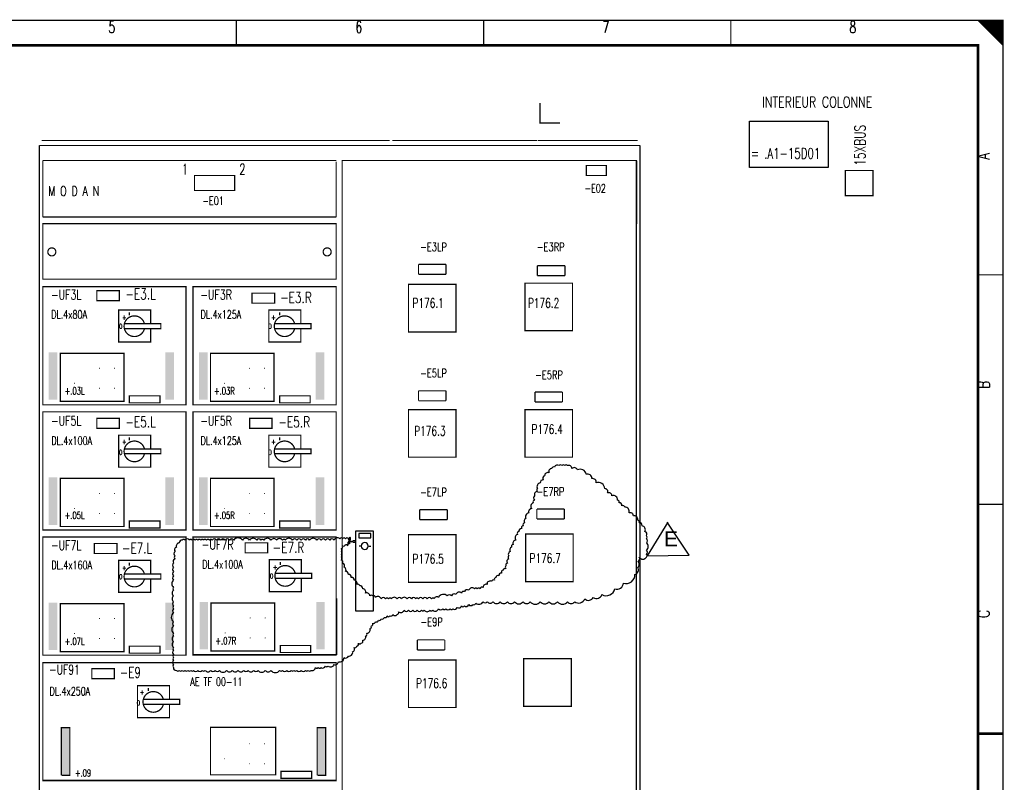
# Model space of a CAD drawing. Header units: centimetres. Extents: x 0 to 491, y -1040 to 69.
# Tile 52 of 181: x 121 to 141, y -667 to -651. Entities that reach past the tile are written whole.
import ezdxf
from ezdxf.enums import TextEntityAlignment as Align

# ---------------------------------------------------------------- set-up
doc = ezdxf.new("R2010")
doc.units = ezdxf.units.CM
doc.header["$MEASUREMENT"] = 0
doc.linetypes.add('GESTRICHELT', pattern=[3.75, 3, -0.75])
doc.layers.get('0').update_dxf_attribs({"color": 9, "linetype": 'CONTINUOUS'})
doc.layers.add('1', color=7, linetype='CONTINUOUS')
doc.styles.get("Standard").update_dxf_attribs({"font": 'romans.shx', "bigfont": 'TXT.shx'})

msp = doc.modelspace()

# ---------------------------------------------------------------- linework, layer by layer
at = {"linetype": 'Continuous'}
for p, q in [((133.804, -661.522), (133.39, -662.197)), ((134.233, -662.181), (133.788, -661.522)), ((133.39, -662.197), (134.233, -662.181))]:
    msp.add_line(p, q, dxfattribs=at)
at = {"color": 0, "const_width": 0.025, "flags": 128}
for points in [[(100, -665.75), (100, -651.5), (140.5, -651.5), (140.5, -680), (100, -680), (100, -665.75)], [(140, -651.5), (140.5, -652), (140.475, -651.975), (140.475, -651.5), (140.45, -651.5), (140.45, -651.95), (140.425, -651.925), (140.425, -651.5), (140.4, -651.5), (140.4, -651.9), (140.375, -651.875), (140.375, -651.5), (140.35, -651.5), (140.35, -651.85), (140.325, -651.825)], [(140.15, -651.65), (140.15, -651.5), (140.125, -651.5), (140.125, -651.625), (140.1, -651.6), (140.1, -651.5), (140.075, -651.5), (140.075, -651.575), (140.05, -651.55), (140.05, -651.5), (140.025, -651.5), (140.025, -651.525)], [(140.325, -651.825), (140.325, -651.5), (140.3, -651.5), (140.3, -651.8), (140.275, -651.775), (140.275, -651.5), (140.25, -651.5), (140.25, -651.75), (140.225, -651.725), (140.225, -651.5), (140.2, -651.5), (140.2, -651.7), (140.175, -651.675), (140.175, -651.5), (140.15, -651.5)]]:
    msp.add_lwpolyline(points, dxfattribs=at)
at = {"color": 0, "flags": 128}
for points, const_width in [([(100, -651.5), (140.5, -651.5), (140.5, -680), (100, -680)], 0.025), ([(100.5, -652), (140, -652), (140, -679.5), (100.5, -679.5)], 0.05), ([(100.5, -652), (140, -652), (140, -679.5), (100.5, -679.5)], 0.025), ([(137.35, -654.5), (137.9, -654.5), (137.9, -655), (137.35, -655)], 0.025), ([(128.625, -656.775), (129.575, -656.775), (129.575, -657.725), (128.625, -657.725)], 0.025), ([(130.95, -656.75), (131.9, -656.75), (131.9, -657.7), (130.95, -657.7)], 0.025), ([(122.4, -656.9), (122.85, -656.9), (122.85, -657.1), (122.4, -657.1)], 0.025), ([(125.5, -656.95), (125.95, -656.95), (125.95, -657.15), (125.5, -657.15)], 0.025), ([(128.625, -659.275), (129.575, -659.275), (129.575, -660.225), (128.625, -660.225)], 0.025), ([(130.95, -659.275), (131.9, -659.275), (131.9, -660.225), (130.95, -660.225)], 0.025), ([(122.4, -659.45), (122.85, -659.45), (122.85, -659.65), (122.4, -659.65)], 0.025), ([(125.45, -659.45), (125.9, -659.45), (125.9, -659.65), (125.45, -659.65)], 0.025), ([(128.625, -661.775), (129.575, -661.775), (129.575, -662.725), (128.625, -662.725)], 0.025), ([(130.963, -661.762), (131.913, -661.762), (131.913, -662.712), (130.963, -662.712)], 0.025), ([(122.35, -661.95), (122.8, -661.95), (122.8, -662.15), (122.35, -662.15)], 0.025), ([(124.32, -661.82), (127.18, -661.82), (127.18, -664.18), (124.32, -664.18)], 0.025), ([(125.362, -661.937), (125.812, -661.937), (125.812, -662.137), (125.362, -662.137)], 0.025), ([(128.625, -664.275), (129.575, -664.275), (129.575, -665.225), (128.625, -665.225)], 0.025), ([(122.3, -664.45), (122.75, -664.45), (122.75, -664.65), (122.3, -664.65)], 0.025)]:
    msp.add_lwpolyline(points, close=True, dxfattribs=dict(at, const_width=const_width))
at = {"color": 0}
for points, const_width in [([(125.188, -651.5), (125.188, -652)], 0.025), ([(130.125, -651.5), (130.125, -652)], 0.025), ([(135.062, -651.5), (135.062, -652)], 0.025), ([(140.5, -656.583), (140, -656.583)], 0.025), ([(140.5, -661.167), (140, -661.167)], 0.025), ([(140, -665.75), (140.5, -665.75)], 0.05), ([(140.5, -665.75), (140, -665.75)], 0.025)]:
    msp.add_lwpolyline(points, dxfattribs=dict(at, const_width=const_width))
at = {"linetype": 'Continuous'}
msp.add_lwpolyline([(127.423, -661.854, 0.520567), (127.366, -661.854, 0.520567), (127.309, -661.854, 0.520567), (127.251, -661.854, 0.520567), (127.137, -661.882, 0.520567), (127.051, -661.882, 0.520567), (126.965, -661.882, 0.520567), (126.879, -661.882, 0.520567), (126.794, -661.882, 0.520567), (126.65, -661.882, 0.520567), (126.565, -661.882, 0.520567), (126.479, -661.882, 0.520567), (126.393, -661.882, 0.520567), (126.307, -661.882, 0.520567), (126.164, -661.882, 0.520567), (126.107, -661.882, 0.520567), (125.992, -661.882, 0.520567), (125.878, -661.882, 0.520567), (125.735, -661.882, 0.520567), (125.678, -661.882, 0.520567), (125.592, -661.882, 0.520567), (125.449, -661.882, 0.520567), (125.306, -661.882, 0.520567), (125.134, -661.882, 0.520567), (125.048, -661.882, 0.520567), (124.962, -661.882, 0.520567), (124.876, -661.882, 0.520567), (124.791, -661.882, 0.520567), (124.705, -661.882, 0.520567), (124.648, -661.882, 0.520567), (124.59, -661.882, 0.520567), (124.533, -661.882, 0.520567), (124.476, -661.882, 0.520567), (124.419, -661.882, 0.520567), (124.361, -661.882, 0.520567), (124.304, -661.882, 0.520567), (124.247, -661.882, 0.520567), (124.161, -661.882, 0.520567), (124.104, -661.882, 0.520567), (124.047, -661.939, 0.520567), (123.989, -662.025, 0.520567), (123.961, -662.111, 0.520567), (123.961, -662.197, 0.520567), (123.961, -662.254, 0.520567), (123.932, -662.34, 0.520567), (123.932, -662.425, 0.520567), (123.932, -662.511, 0.520567), (123.932, -662.597, 0.520567), (123.932, -662.683, 0.520567), (123.932, -662.826, 0.520567), (123.932, -662.883, 0.520567), (123.932, -662.997, 0.520567), (123.932, -663.112, 0.520567), (123.932, -663.197, 0.520567), (123.932, -663.255, 0.520567), (123.932, -663.34, 0.520567), (123.932, -663.512, 0.520567), (123.932, -663.598, 0.520567), (123.932, -663.741, 0.520567), (123.932, -663.798, 0.520567), (123.932, -663.912, 0.520567), (123.932, -664.026, 0.520567), (123.932, -664.084, 0.520567), (123.932, -664.169, 0.520567), (123.932, -664.227, 0.520567), (123.932, -664.284, 0.520567), (123.932, -664.37, 0.520567), (123.932, -664.427, 0.520567), (123.989, -664.484, 0.520567), (124.047, -664.484, 0.520567), (124.104, -664.484, 0.520567), (124.161, -664.484, 0.520567), (124.218, -664.484, 0.520567), (124.276, -664.484, 0.520567), (124.333, -664.484, 0.520567), (124.419, -664.484, 0.520567), (124.504, -664.484, 0.520567), (124.562, -664.484, 0.520567), (124.676, -664.484, 0.520567), (124.762, -664.484, 0.520567), (124.848, -664.484, 0.520567), (124.991, -664.484, 0.520567), (125.105, -664.484, 0.520567), (125.22, -664.484, 0.520567), (125.334, -664.484, 0.520567), (125.42, -664.484, 0.520567), (125.535, -664.484, 0.520567), (125.62, -664.484, 0.520567), (125.763, -664.484, 0.520567), (125.878, -664.484, 0.520567), (126.05, -664.484, 0.520567), (126.107, -664.484, 0.520567), (126.193, -664.484, 0.520567), (126.279, -664.484, 0.520567), (126.336, -664.484, 0.520567), (126.393, -664.484, 0.520567), (126.479, -664.484, 0.520567), (126.565, -664.484, 0.520567), (126.622, -664.484, 0.520567), (126.679, -664.484, 0.520567), (126.765, -664.427, 0.520567), (126.822, -664.427, 0.520567), (126.879, -664.427, 0.520567), (126.965, -664.398, 0.520567), (127.022, -664.398, 0.520567), (127.137, -664.37, 0.520567), (127.223, -664.312, 0.520567), (127.337, -664.227, 0.520567), (127.423, -664.198, 0.520567), (127.509, -664.112, 0.520567), (127.538, -664.026, 0.520567), (127.595, -663.998, 0.520567), (127.623, -663.941, 0.520567), (127.681, -663.941, 0.520567), (127.709, -663.884, 0.520567), (127.766, -663.798, 0.520567), (127.795, -663.741, 0.520567), (127.852, -663.655, 0.520567), (127.881, -663.598, 0.520567), (127.909, -663.54, 0.520567), (127.967, -663.512, 0.520567), (128.024, -663.483, 0.520567), (128.081, -663.455, 0.520567), (128.138, -663.426, 0.520567), (128.196, -663.397, 0.520567), (128.253, -663.397, 0.520567), (128.31, -663.369, 0.520567), (128.396, -663.369, 0.520567), (128.425, -663.312, 0.520567), (128.539, -663.283, 0.520567), (128.625, -663.283, 0.520567), (128.711, -663.283, 0.520567), (128.797, -663.283, 0.520567), (128.882, -663.283, 0.520567), (128.94, -663.283, 0.520567), (129.054, -663.283, 0.520567), (129.111, -663.283, 0.520567), (129.226, -663.255, 0.520567), (129.312, -663.255, 0.520567), (129.369, -663.255, 0.520567), (129.455, -663.255, 0.520567), (129.512, -663.255, 0.520567), (129.598, -663.226, 0.520567), (129.684, -663.197, 0.520567), (129.741, -663.197, 0.520567), (129.827, -663.169, 0.520567), (129.912, -663.169, 0.520567), (129.97, -663.14, 0.520567), (130.113, -663.112, 0.520567), (130.199, -663.112, 0.520567), (130.313, -663.112, 0.520567), (130.456, -663.112, 0.520567), (130.599, -663.112, 0.520567), (130.742, -663.112, 0.520567), (130.914, -663.112, 0.520567), (131.057, -663.112, 0.520567), (131.257, -663.112, 0.520567), (131.429, -663.112, 0.520567), (131.601, -663.112, 0.520567), (131.801, -663.112, 0.520567), (131.944, -663.112, 0.520567), (132.144, -663.054, 0.520567), (132.316, -663.026, 0.520567), (132.488, -662.969, 0.520567), (132.745, -662.854, 0.520567), (132.917, -662.74, 0.520567), (133.146, -662.568, 0.520567), (133.203, -662.425, 0.520567), (133.203, -662.311, 0.520567), (133.232, -662.225, 0.520567), (133.375, -662.225, 0.520567), (133.375, -662.168, 0.520567), (133.375, -662.082, 0.520567), (133.375, -661.939, 0.520567), (133.375, -661.854, 0.520567), (133.375, -661.796, 0.520567), (133.346, -661.711, 0.520567), (133.289, -661.596, 0.520567), (133.232, -661.539, 0.520567), (133.203, -661.482, 0.520567), (133.117, -661.396, 0.520567), (133.031, -661.339, 0.520567), (132.945, -661.225, 0.520567), (132.888, -661.196, 0.520567), (132.831, -661.139, 0.520567), (132.802, -661.082, 0.520567), (132.688, -660.996, 0.520567), (132.602, -660.939, 0.520567), (132.545, -660.853, 0.520567), (132.373, -660.739, 0.520567), (132.287, -660.653, 0.520567), (132.173, -660.567, 0.520567), (132.001, -660.481, 0.520567), (131.887, -660.453, 0.520567), (131.801, -660.395, 0.520567), (131.744, -660.395, 0.520567), (131.686, -660.395, 0.520567), (131.629, -660.395, 0.520567), (131.543, -660.424, 0.520567), (131.486, -660.453, 0.520567), (131.429, -660.538, 0.520567), (131.343, -660.596, 0.520567), (131.315, -660.681, 0.520567), (131.257, -660.739, 0.520567), (131.2, -660.853, 0.520567), (131.2, -660.91, 0.520567), (131.143, -660.996, 0.520567), (131.143, -661.082, 0.520567), (131.114, -661.139, 0.520567), (131.086, -661.253, 0.520567), (131.028, -661.339, 0.520567), (130.971, -661.453, 0.520567), (130.943, -661.539, 0.520567), (130.914, -661.596, 0.520567), (130.885, -661.653, 0.520567), (130.828, -661.711, 0.520567), (130.799, -661.768, 0.520567), (130.771, -661.882, 0.520567), (130.714, -661.968, 0.520567), (130.685, -662.025, 0.520567), (130.656, -662.111, 0.520567), (130.628, -662.197, 0.520567), (130.628, -662.254, 0.520567), (130.599, -662.34, 0.520567), (130.571, -662.397, 0.520567), (130.571, -662.454, 0.520567), (130.513, -662.483, 0.520567), (130.485, -662.54, 0.520567), (130.427, -662.597, 0.520567), (130.37, -662.626, 0.520567), (130.342, -662.683, 0.520567), (130.284, -662.711, 0.520567), (130.227, -662.711, 0.520567), (130.199, -662.768, 0.520567), (130.113, -662.826, 0.520567), (130.056, -662.854, 0.520567), (129.998, -662.854, 0.520567), (129.941, -662.854, 0.520567), (129.827, -662.883, 0.520567), (129.741, -662.911, 0.520567), (129.684, -662.94, 0.520567), (129.569, -662.969, 0.520567), (129.483, -662.997, 0.520567), (129.397, -662.997, 0.520567), (129.226, -663.026, 0.520567), (129.14, -663.054, 0.520567), (129.083, -663.054, 0.520567), (128.997, -663.054, 0.520567), (128.911, -663.054, 0.520567), (128.825, -663.054, 0.520567), (128.768, -663.054, 0.520567), (128.682, -663.054, 0.520567), (128.596, -663.054, 0.520567), (128.482, -663.054, 0.520567), (128.396, -663.054, 0.520567), (128.281, -663.054, 0.520567), (128.224, -663.054, 0.520567), (128.167, -663.054, 0.520567), (128.081, -663.054, 0.520567), (127.967, -663.026, 0.520567), (127.909, -662.997, 0.520567), (127.852, -662.997, 0.520567), (127.766, -662.94, 0.520567), (127.709, -662.854, 0.520567), (127.652, -662.797, 0.520567), (127.595, -662.768, 0.520567), (127.538, -662.683, 0.520567), (127.48, -662.626, 0.520567), (127.423, -662.568, 0.520567), (127.366, -662.511, 0.520567), (127.337, -662.425, 0.520567), (127.309, -662.34, 0.520567), (127.28, -662.282, 0.520567), (127.28, -662.225, 0.520567), (127.28, -662.168, 0.520567), (127.28, -662.111, 0.520567), (127.28, -662.054, 0.520567), (127.309, -661.997, 0.520567), (127.366, -661.968, 0.520567), (127.423, -661.939, 0.520567), (127.452, -661.882, 0.520567), (127.452, -661.825, 0.520567), (127.452, -661.882, 0.520567), (127.509, -661.911, 0.520567), (127.566, -661.911, 0.520567), (127.509, -661.911, 0.520567), (127.443, -661.955, 0.520567), (127.403, -661.994, 0.520567), (127.41, -661.94, 0.520567)], format="xyb", close=True, dxfattribs=at)
at = {"color": 0, "linetype": 'GESTRICHELT', "const_width": 0.025, "flags": 128}
msp.add_lwpolyline([(130.925, -664.25), (131.875, -664.25), (131.875, -665.2), (130.925, -665.2)], close=True, dxfattribs=at)
at = {"layer": '1', "color": 0}
for p, q in [((135.437, -653.977), (135.437, -653.517)), ((135.437, -653.517), (137.007, -653.517)), ((137.016, -653.977), (137.016, -653.517)), ((135.437, -654.437), (135.437, -653.977)), ((137.016, -654.437), (137.016, -653.977)), ((137.007, -654.437), (135.437, -654.437)), ((127.57, -662.5), (127.57, -661.7)), ((127.57, -661.7), (127.92, -661.7)), ((127.75, -661.75), (127.63, -661.75)), ((127.63, -661.75), (127.63, -661.84)), ((127.87, -661.75), (127.75, -661.75)), ((127.87, -661.84), (127.87, -661.75)), ((127.92, -661.7), (127.92, -663.3)), ((127.63, -661.84), (127.87, -661.84)), ((127.69, -662), (127.64, -662)), ((127.83, -662), (127.87, -662)), ((127.57, -663.3), (127.57, -662.5)), ((127.92, -663.3), (127.57, -663.3))]:
    msp.add_line(p, q, dxfattribs=at)
at = {"layer": '1', "color": 0, "flags": 128}
for points, const_width in [([(131.25, -653.15), (131.25, -653.55), (131.65, -653.55)], 0.025), ([(121.25, -656.5), (121.25, -654), (127.25, -654)], 0.01), ([(123.474, -657.556), (123.474, -657.286), (122.834, -657.286), (122.834, -657.926), (123.474, -657.926), (123.474, -657.654)], 0.025), ([(126.474, -657.556), (126.474, -657.286), (125.834, -657.286), (125.834, -657.926), (126.474, -657.926), (126.474, -657.654)], 0.025), ([(122.95, -657.56), (123.677, -657.56), (123.677, -657.657), (122.955, -657.657)], 0.025), ([(125.95, -657.56), (126.677, -657.56), (126.677, -657.657), (125.955, -657.657)], 0.025), ([(121.32, -659.18), (124.18, -659.18), (124.18, -658.06)], 0.025), ([(127.18, -659.18), (124.32, -659.18), (124.32, -658.06)], 0.025), ([(122.45, -658.45), (122.45, -658.44), (122.45, -658.46), (122.45, -658.45), (122.44, -658.45), (122.46, -658.45)], 0.01), ([(122.75, -658.45), (122.75, -658.44), (122.75, -658.46), (122.75, -658.45), (122.74, -658.45), (122.76, -658.45)], 0.01), ([(125.45, -658.45), (125.45, -658.44), (125.45, -658.46), (125.45, -658.45), (125.44, -658.45), (125.46, -658.45)], 0.01), ([(125.75, -658.45), (125.75, -658.44), (125.75, -658.46), (125.75, -658.45), (125.74, -658.45), (125.76, -658.45)], 0.01), ([(121.95, -658.75), (121.95, -658.74), (121.95, -658.76), (121.95, -658.75), (121.94, -658.75), (121.96, -658.75)], 0.01), ([(124.95, -658.75), (124.95, -658.74), (124.95, -658.76), (124.95, -658.75), (124.94, -658.75), (124.96, -658.75)], 0.01), ([(122.45, -658.85), (122.45, -658.84), (122.45, -658.86), (122.45, -658.85), (122.44, -658.85), (122.46, -658.85)], 0.01), ([(122.75, -658.85), (122.75, -658.84), (122.75, -658.86), (122.75, -658.85), (122.74, -658.85), (122.76, -658.85)], 0.01), ([(125.45, -658.85), (125.45, -658.84), (125.45, -658.86), (125.45, -658.85), (125.44, -658.85), (125.46, -658.85)], 0.01), ([(125.75, -658.85), (125.75, -658.84), (125.75, -658.86), (125.75, -658.85), (125.74, -658.85), (125.76, -658.85)], 0.01), ([(123.474, -660.056), (123.474, -659.786), (122.834, -659.786), (122.834, -660.426), (123.474, -660.426), (123.474, -660.154)], 0.025), ([(126.474, -660.056), (126.474, -659.786), (125.834, -659.786), (125.834, -660.426), (126.474, -660.426), (126.474, -660.154)], 0.025), ([(122.95, -660.06), (123.677, -660.06), (123.677, -660.157), (122.955, -660.157)], 0.025), ([(125.95, -660.06), (126.677, -660.06), (126.677, -660.157), (125.955, -660.157)], 0.025), ([(121.32, -661.68), (124.18, -661.68), (124.18, -660.56)], 0.025), ([(127.18, -661.68), (124.32, -661.68), (124.32, -660.56)], 0.025), ([(122.45, -660.95), (122.45, -660.94), (122.45, -660.96), (122.45, -660.95), (122.44, -660.95), (122.46, -660.95)], 0.01), ([(122.75, -660.95), (122.75, -660.94), (122.75, -660.96), (122.75, -660.95), (122.74, -660.95), (122.76, -660.95)], 0.01), ([(125.45, -660.95), (125.45, -660.94), (125.45, -660.96), (125.45, -660.95), (125.44, -660.95), (125.46, -660.95)], 0.01), ([(125.75, -660.95), (125.75, -660.94), (125.75, -660.96), (125.75, -660.95), (125.74, -660.95), (125.76, -660.95)], 0.01), ([(121.95, -661.25), (121.95, -661.24), (121.95, -661.26), (121.95, -661.25), (121.94, -661.25), (121.96, -661.25)], 0.01), ([(122.45, -661.35), (122.45, -661.34), (122.45, -661.36), (122.45, -661.35), (122.44, -661.35), (122.46, -661.35)], 0.01), ([(122.75, -661.35), (122.75, -661.34), (122.75, -661.36), (122.75, -661.35), (122.74, -661.35), (122.76, -661.35)], 0.01), ([(124.95, -661.25), (124.95, -661.24), (124.95, -661.26), (124.95, -661.25), (124.94, -661.25), (124.96, -661.25)], 0.01), ([(125.45, -661.35), (125.45, -661.34), (125.45, -661.36), (125.45, -661.35), (125.44, -661.35), (125.46, -661.35)], 0.01), ([(125.75, -661.35), (125.75, -661.34), (125.75, -661.36), (125.75, -661.35), (125.74, -661.35), (125.76, -661.35)], 0.01), ([(123.474, -662.556), (123.474, -662.286), (122.834, -662.286), (122.834, -662.926), (123.474, -662.926), (123.474, -662.654)], 0.025), ([(126.486, -662.544), (126.486, -662.274), (125.846, -662.274), (125.846, -662.914), (126.486, -662.914), (126.486, -662.641)], 0.025), ([(122.95, -662.56), (123.677, -662.56), (123.677, -662.657), (122.955, -662.657)], 0.025), ([(125.962, -662.547), (126.69, -662.547), (126.69, -662.645), (125.967, -662.645)], 0.025), ([(121.32, -664.18), (124.18, -664.18), (124.18, -663.06)], 0.025), ([(127.18, -664.18), (124.32, -664.18), (124.32, -663.06)], 0.025), ([(124.332, -664.167), (127.192, -664.167), (127.192, -663.047)], 0.025), ([(122.45, -663.45), (122.45, -663.44), (122.45, -663.46), (122.45, -663.45), (122.44, -663.45), (122.46, -663.45)], 0.01), ([(122.75, -663.45), (122.75, -663.44), (122.75, -663.46), (122.75, -663.45), (122.74, -663.45), (122.76, -663.45)], 0.01), ([(125.462, -663.437), (125.462, -663.427), (125.462, -663.447), (125.462, -663.437), (125.452, -663.437), (125.472, -663.437)], 0.01), ([(125.762, -663.437), (125.762, -663.427), (125.762, -663.447), (125.762, -663.437), (125.752, -663.437), (125.772, -663.437)], 0.01), ([(121.95, -663.75), (121.95, -663.74), (121.95, -663.76), (121.95, -663.75), (121.94, -663.75), (121.96, -663.75)], 0.01), ([(124.962, -663.737), (124.962, -663.727), (124.962, -663.747), (124.962, -663.737), (124.952, -663.737), (124.972, -663.737)], 0.01), ([(122.45, -663.85), (122.45, -663.84), (122.45, -663.86), (122.45, -663.85), (122.44, -663.85), (122.46, -663.85)], 0.01), ([(122.75, -663.85), (122.75, -663.84), (122.75, -663.86), (122.75, -663.85), (122.74, -663.85), (122.76, -663.85)], 0.01), ([(125.462, -663.837), (125.462, -663.827), (125.462, -663.847), (125.462, -663.837), (125.452, -663.837), (125.472, -663.837)], 0.01), ([(125.762, -663.837), (125.762, -663.827), (125.762, -663.847), (125.762, -663.837), (125.752, -663.837), (125.772, -663.837)], 0.01), ([(123.851, -665.06), (123.851, -664.79), (123.211, -664.79), (123.211, -665.43), (123.851, -665.43), (123.851, -665.157)], 0.025), ([(123.328, -665.064), (124.055, -665.064), (124.055, -665.161), (123.332, -665.161)], 0.025), ([(121.7, -666.58), (121.86, -666.58), (121.86, -665.63), (121.69, -665.63), (121.69, -666.58)], 0.025), ([(126.81, -666.58), (126.97, -666.58), (126.97, -665.63), (126.8, -665.63), (126.8, -666.58)], 0.025), ([(125.45, -665.95), (125.45, -665.94), (125.45, -665.96), (125.45, -665.95), (125.44, -665.95), (125.46, -665.95)], 0.01), ([(125.75, -665.95), (125.75, -665.94), (125.75, -665.96), (125.75, -665.95), (125.74, -665.95), (125.76, -665.95)], 0.01), ([(124.95, -666.25), (124.95, -666.24), (124.95, -666.26), (124.95, -666.25), (124.94, -666.25), (124.96, -666.25)], 0.01), ([(125.45, -666.35), (125.45, -666.34), (125.45, -666.36), (125.45, -666.35), (125.44, -666.35), (125.46, -666.35)], 0.01), ([(125.75, -666.35), (125.75, -666.34), (125.75, -666.36), (125.75, -666.35), (125.74, -666.35), (125.76, -666.35)], 0.01)]:
    msp.add_lwpolyline(points, dxfattribs=dict(at, const_width=const_width))
at = {"layer": '1', "color": 0}
for points, const_width in [([(121.3, -653.9), (125.2, -653.9)], 0.025), ([(125.2, -653.9), (128.25, -653.9)], 0.025), ([(128.3, -653.9), (131.2, -653.9)], 0.025), ([(131.21, -653.9), (133.2, -653.9)], 0.025), ([(121.25, -671), (121.25, -654)], 0.025), ([(121.25, -654), (125.25, -654)], 0.025), ([(125.25, -654), (127.25, -654)], 0.025), ([(127.25, -654), (129.25, -654)], 0.025), ([(127.25, -654), (129.75, -654)], 0.01), ([(129.25, -654), (131.25, -654)], 0.025), ([(131.25, -654), (133.25, -654)], 0.025), ([(133.25, -654), (133.25, -671)], 0.025), ([(121.32, -654.3), (121.32, -655.43)], 0.025), ([(121.32, -654.3), (125.18, -654.3)], 0.025), ([(125.18, -654.3), (127.18, -654.3)], 0.025), ([(133.18, -654.3), (133.18, -655.57)], 0.025), ([(127.18, -654.325), (127.18, -655.43)], 0.025), ([(121.32, -655.43), (125.18, -655.43)], 0.025), ([(125.18, -655.43), (127.18, -655.43)], 0.025), ([(128.825, -656.375), (128.825, -656.575)], 0.025), ([(128.825, -656.375), (129.375, -656.375)], 0.025), ([(129.375, -656.375), (129.375, -656.575)], 0.025), ([(131.2, -656.4), (131.2, -656.6)], 0.025), ([(131.2, -656.4), (131.75, -656.4)], 0.025), ([(131.75, -656.4), (131.75, -656.6)], 0.025), ([(129.375, -656.575), (128.825, -656.575)], 0.025), ([(131.75, -656.6), (131.2, -656.6)], 0.025), ([(123.05, -657.33), (123.05, -657.39)], 0.025), ([(126.05, -657.33), (126.05, -657.39)], 0.025), ([(128.825, -658.9), (128.825, -659.1)], 0.025), ([(128.825, -658.9), (129.375, -658.9)], 0.025), ([(129.375, -658.9), (129.375, -659.1)], 0.025), ([(131.15, -658.925), (131.15, -659.125)], 0.025), ([(131.15, -658.925), (131.7, -658.925)], 0.025), ([(131.7, -658.925), (131.7, -659.125)], 0.025), ([(129.375, -659.1), (128.825, -659.1)], 0.025), ([(131.7, -659.125), (131.15, -659.125)], 0.025), ([(123.05, -659.83), (123.05, -659.89)], 0.025), ([(126.05, -659.83), (126.05, -659.89)], 0.025), ([(128.85, -661.275), (128.85, -661.475)], 0.025), ([(128.85, -661.275), (129.4, -661.275)], 0.025), ([(129.4, -661.275), (129.4, -661.475)], 0.025), ([(131.188, -661.262), (131.188, -661.462)], 0.025), ([(131.188, -661.262), (131.738, -661.262)], 0.025), ([(131.738, -661.262), (131.738, -661.462)], 0.025), ([(129.4, -661.475), (128.85, -661.475)], 0.025), ([(131.738, -661.462), (131.188, -661.462)], 0.025), ([(123.05, -662.33), (123.05, -662.39)], 0.025), ([(126.062, -662.317), (126.062, -662.377)], 0.025), ([(128.8, -663.875), (128.8, -664.075)], 0.025), ([(128.8, -663.875), (129.35, -663.875)], 0.025), ([(129.35, -663.875), (129.35, -664.075)], 0.025), ([(129.35, -664.075), (128.8, -664.075)], 0.025), ([(123.427, -664.834), (123.427, -664.894)], 0.025), ([(121.32, -666.68), (127.18, -666.68)], 0.025)]:
    msp.add_lwpolyline(points, dxfattribs=dict(at, const_width=const_width))
at = {"layer": '1', "color": 0, "const_width": 0.025, "flags": 128}
for points in [[(127.3, -654.3), (133.175, -654.3), (133.175, -669.3), (127.3, -669.3)], [(132.175, -654.4), (132.575, -654.4), (132.575, -654.6), (132.175, -654.6)], [(124.35, -654.6), (125.15, -654.6), (125.15, -654.9), (124.35, -654.9)], [(121.32, -656.67), (127.18, -656.67), (127.18, -655.56), (121.32, -655.56)], [(121.32, -659.18), (124.18, -659.18), (124.18, -656.82), (121.32, -656.82)], [(124.32, -659.18), (127.18, -659.18), (127.18, -656.82), (124.32, -656.82)], [(121.67, -658.15), (122.94, -658.15), (122.94, -659.11), (121.67, -659.11)], [(124.67, -658.15), (125.94, -658.15), (125.94, -659.11), (124.67, -659.11)], [(123.05, -659.14), (123.66, -659.14), (123.66, -659), (123.05, -659)], [(126.05, -659.14), (126.66, -659.14), (126.66, -659), (126.05, -659)], [(121.32, -661.68), (124.18, -661.68), (124.18, -659.32), (121.32, -659.32)], [(124.32, -661.68), (127.18, -661.68), (127.18, -659.32), (124.32, -659.32)], [(121.67, -660.65), (122.94, -660.65), (122.94, -661.61), (121.67, -661.61)], [(124.67, -660.65), (125.94, -660.65), (125.94, -661.61), (124.67, -661.61)], [(123.05, -661.64), (123.66, -661.64), (123.66, -661.5), (123.05, -661.5)], [(126.05, -661.64), (126.66, -661.64), (126.66, -661.5), (126.05, -661.5)], [(121.32, -664.18), (124.18, -664.18), (124.18, -661.82), (121.32, -661.82)], [(121.67, -663.15), (122.94, -663.15), (122.94, -664.11), (121.67, -664.11)], [(124.682, -663.137), (125.952, -663.137), (125.952, -664.097), (124.682, -664.097)], [(123.05, -664.14), (123.66, -664.14), (123.66, -664), (123.05, -664)], [(126.062, -664.127), (126.672, -664.127), (126.672, -663.987), (126.062, -663.987)], [(121.32, -664.33), (127.18, -664.33), (127.18, -666.69), (121.32, -666.69)], [(124.67, -666.57), (125.97, -666.57), (125.97, -665.62), (124.67, -665.62)], [(126.08, -666.64), (126.69, -666.64), (126.69, -666.5), (126.08, -666.5)]]:
    msp.add_lwpolyline(points, close=True, dxfattribs=at)
for points in [[(121.58, -656.125, 1), (121.42, -656.125, 1)], [(127.08, -656.125, 1), (126.92, -656.125, 1)]]:
    msp.add_lwpolyline(points, format="xyb", close=True, dxfattribs=at)
for points in [[(123.35, -657.56, 1), (122.95, -657.66, 0.780776), (123.35, -657.66)], [(126.35, -657.56, 1), (125.95, -657.66, 0.780776), (126.35, -657.66)], [(123.35, -660.06, 1), (122.95, -660.16, 0.780776), (123.35, -660.16)], [(126.35, -660.06, 1), (125.95, -660.16, 0.780776), (126.35, -660.16)], [(123.35, -662.56, 1), (122.95, -662.66, 0.780776), (123.35, -662.66)], [(126.362, -662.547, 1), (125.962, -662.647, 0.780776), (126.362, -662.647)], [(123.728, -665.064, 1), (123.328, -665.164, 0.780776), (123.728, -665.164)]]:
    msp.add_lwpolyline(points, format="xyb", dxfattribs=at)
at = {"layer": '1', "color": 0}
for start, end in [(0, 180), (180, 0)]:
    msp.add_arc((127.75, -662), 0.07, start, end, dxfattribs=at)
for points in [[(121.44, -658.13), (121.61, -658.13), (121.44, -659.08), (121.61, -659.08)], [(123.77, -658.13), (123.94, -658.13), (123.77, -659.08), (123.94, -659.08)], [(124.44, -658.13), (124.61, -658.13), (124.44, -659.08), (124.61, -659.08)], [(126.77, -658.13), (126.94, -658.13), (126.77, -659.08), (126.94, -659.08)], [(121.44, -660.63), (121.61, -660.63), (121.44, -661.58), (121.61, -661.58)], [(123.77, -660.63), (123.94, -660.63), (123.77, -661.58), (123.94, -661.58)], [(124.44, -660.63), (124.61, -660.63), (124.44, -661.58), (124.61, -661.58)], [(126.77, -660.63), (126.94, -660.63), (126.77, -661.58), (126.94, -661.58)], [(121.44, -663.13), (121.61, -663.13), (121.44, -664.08), (121.61, -664.08)], [(123.77, -663.13), (123.94, -663.13), (123.77, -664.08), (123.94, -664.08)], [(124.452, -663.117), (124.622, -663.117), (124.452, -664.067), (124.622, -664.067)], [(126.782, -663.117), (126.952, -663.117), (126.782, -664.067), (126.952, -664.067)], [(121.69, -665.63), (121.86, -665.63), (121.69, -666.58), (121.86, -666.58)], [(126.8, -665.63), (126.97, -665.63), (126.8, -666.58), (126.97, -666.58)]]:
    msp.add_solid(points, dxfattribs=at)

# ---------------------------------------------------------------- texts
at = {"color": 0}
for s, height, width, p in [('5', 0.238, 0.672, (122.699, -651.514)), ('6', 0.238, 0.672, (127.632, -651.514)), ('7', 0.238, 0.672, (132.566, -651.514)), ('8', 0.238, 0.672, (137.499, -651.514)), ('P176.1', 0.1905, 0.690667, (129.017, -657.051)), ('P176.2', 0.1905, 0.690667, (131.323, -657.051)), ('P176.3', 0.1905, 0.690667, (129.052, -659.606)), ('P176.4', 0.1905, 0.690667, (131.394, -659.571)), ('P176.5', 0.1905, 0.690667, (129.017, -662.162)), ('P176.7', 0.1905, 0.690667, (131.354, -662.149)), ('P176.6', 0.1905, 0.690667, (129.087, -664.646))]:
    msp.add_text(s, height=height, dxfattribs=dict(at, width=width)).set_placement(p, align=Align.TOP_CENTER)
for s, height, width, p in [('INTERIEUR COLONNE', 0.21431, 0.756235, (135.687, -653.026)), ('-E3.L', 0.2143, 0.7168, (122.97, -656.859)), ('-E3.R', 0.2143, 0.7168, (126.06, -656.93)), ('-E5.L', 0.2143, 0.7168, (122.97, -659.415)), ('-E5.R', 0.2143, 0.7168, (126.025, -659.415)), ('-E7.L', 0.2143, 0.7168, (122.899, -661.935)), ('-E7.R', 0.2143, 0.7168, (125.911, -661.922)), ('-E9', 0.2143, 0.709333, (122.856, -664.419))]:
    msp.add_text(s, height=height, dxfattribs=dict(at, width=width)).set_placement(p, align=Align.TOP_LEFT)
for s, height, width, p in [('15XBUS', 0.2143, 0.730667, (137.535, -654.41)), ('A', 0.238, 0.76, (139.991, -654.283)), ('B', 0.238, 0.76, (139.991, -658.861)), ('C', 0.238, 0.76, (139.992, -663.439))]:
    msp.add_text(s, height=height, rotation=90, dxfattribs=dict(at, width=width)).set_placement(p, align=Align.TOP_LEFT)
at = {"linetype": 'Continuous', "insert": (133.727, -661.706), "char_height": 0.3, "width": 0.24542, "attachment_point": 1}
msp.add_mtext('{\\fArial|b0|i0|c0|p34;E}', dxfattribs=at)
at = {"layer": '1', "color": 0}
for s, height, width, p in [('= .A1-15D01', 0.21431, 0.696727, (136.849, -654.329)), ('1', 0.214, 0.672, (124.222, -654.645))]:
    msp.add_text(s, height=height, dxfattribs=dict(at, width=width)).set_placement(p, align=Align.BOTTOM_RIGHT)
for s, height, width, p in [('2', 0.214, 0.672, (125.246, -654.645)), ('-UF3L', 0.1905, 0.7296, (121.48, -657.133)), ('-UF3R', 0.1905, 0.7296, (124.463, -657.133)), ('+.03L', 0.1429, 0.6992, (121.757, -659.016)), ('+.03R', 0.1429, 0.6992, (124.739, -659.016)), ('-UF5L', 0.1905, 0.7296, (121.48, -659.653)), ('-UF5R', 0.1905, 0.7296, (124.463, -659.653)), ('+.05L', 0.1429, 0.6992, (121.757, -661.5)), ('+.05R', 0.1429, 0.6992, (124.739, -661.5)), ('-UF7L', 0.1905, 0.7296, (121.48, -662.138)), ('-UF7R', 0.1905, 0.7296, (124.493, -662.125)), ('+.07L', 0.1429, 0.6992, (121.757, -664.02)), ('+.07R', 0.1429, 0.6992, (124.769, -664.008)), ('-UF91', 0.1905, 0.712, (121.445, -664.622)), ('+.09', 0.1429, 0.684, (121.966, -666.647))]:
    msp.add_text(s, height=height, dxfattribs=dict(at, width=width)).set_placement(p, align=Align.BOTTOM_LEFT)
for s, height, width, p in [('M O D A N', 0.1905, 0.731556, (121.427, -654.815)), ('DL.4x80A', 0.1667, 0.699, (121.488, -657.292)), ('DL.4x125A', 0.1667, 0.696, (124.473, -657.292)), ('DL.4x100A', 0.1667, 0.696, (121.492, -659.812)), ('DL.4x125A', 0.1667, 0.696, (124.473, -659.812)), ('DL.4x160A', 0.1667, 0.696, (121.492, -662.297)), ('DL.4x100A', 0.1667, 0.696, (124.504, -662.284)), ('AE TF 00-11', 0.16669, 0.696, (124.267, -664.628)), ('DL.4x250A', 0.1667, 0.696, (121.456, -664.817))]:
    msp.add_text(s, height=height, dxfattribs=dict(at, width=width)).set_placement(p, align=Align.TOP_LEFT)
for s, height, width, p in [('-E02', 0.1667, 0.7, (132.353, -654.772)), ('-E01', 0.1667, 0.7, (124.722, -655.021)), ('-E3LP', 0.1667, 0.7296, (129.123, -655.944)), ('-E3RP', 0.1667, 0.7296, (131.465, -655.944)), ('+', 0.0953, 0.696, (122.947, -657.385)), ('+', 0.0953, 0.696, (125.929, -657.385)), ('0', 0.0953, 0.672, (122.876, -657.562)), ('0', 0.0953, 0.672, (125.858, -657.562)), ('-E5LP', 0.1667, 0.7296, (129.123, -658.464)), ('-E5RP', 0.1667, 0.7296, (131.43, -658.499)), ('+', 0.0953, 0.696, (122.947, -659.869)), ('+', 0.0953, 0.696, (125.929, -659.869)), ('0', 0.0953, 0.672, (122.876, -660.082)), ('0', 0.0953, 0.672, (125.858, -660.082)), ('-E7LP', 0.1667, 0.7296, (129.123, -660.841)), ('-E7RP', 0.1667, 0.7296, (131.46, -660.829)), ('0', 0.0953, 0.672, (122.876, -662.566)), ('+', 0.0953, 0.696, (122.947, -662.389)), ('0', 0.0953, 0.672, (125.889, -662.554)), ('+', 0.0953, 0.696, (125.96, -662.376)), ('-E9P', 0.1667, 0.722, (129.087, -663.432)), ('+', 0.0953, 0.696, (123.302, -664.873)), ('0', 0.0953, 0.672, (123.231, -665.086))]:
    msp.add_text(s, height=height, dxfattribs=dict(at, width=width)).set_placement(p, align=Align.TOP_CENTER)

doc.saveas('drawing.dxf')
